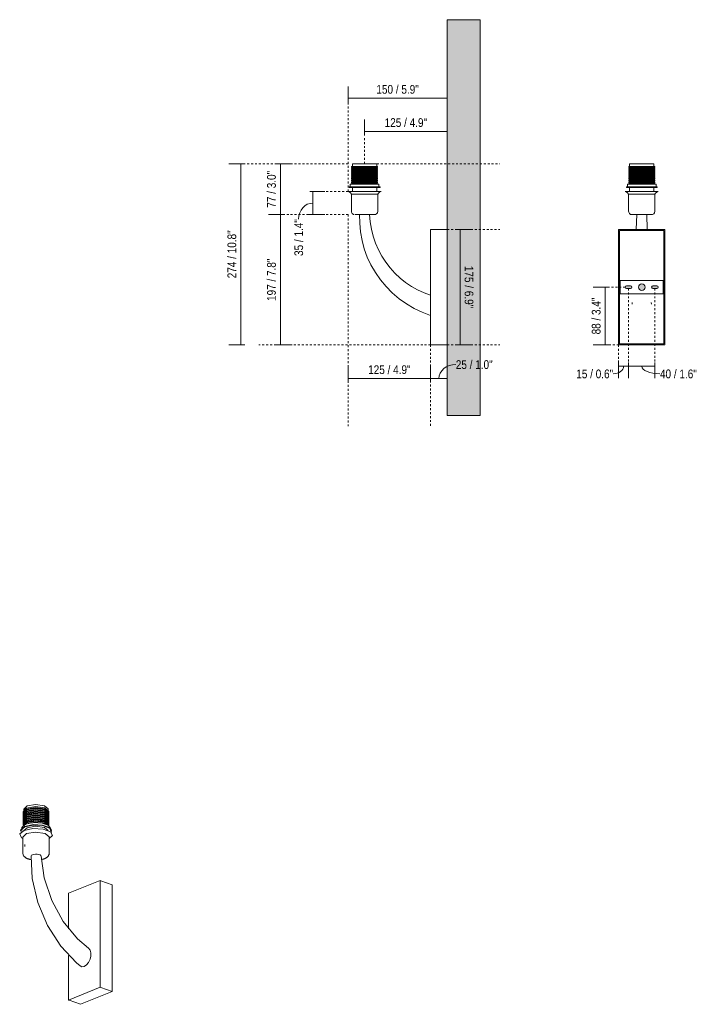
# Model space of a CAD drawing. Header units: millimetres. Extents: x -6760 to -4694, y -893 to 6739.
# Tile 2 of 3: x -5731 to -4694, y -893 to 600. Entities that reach past the tile are written whole.
import ezdxf

# ---------------------------------------------------------------- set-up
doc = ezdxf.new("R2010")
doc.units = ezdxf.units.MM
doc.linetypes.add('Dash', pattern=[6, 3, -3])
doc.linetypes.add('Hidden', pattern=[7.14375, 4.7625, -2.38125])
doc.layers.add('A-ANNO-DIMS', color=7, linetype='Dash', lineweight=9, true_color=0xd2d2d2)
for name, color, linetype, lineweight in [('A-ANNO-DIMS-6', 7, 'Continuous', 9), ('A-DETL-GENF', 7, 'Continuous', 9), ('A-WALL', 7, 'Continuous', 9), ('E-LITE-EQPM', 7, 'Continuous', 20)]:
    doc.layers.add(name, color=color, linetype=linetype, lineweight=lineweight)
doc.styles.add('Arial Narrow', font='ARIALN.TTF', dxfattribs={"height": 13.2})
doc.dimstyles.new('FARO_-_2_2mm_Arial_Narrow_mm_Inch_Left', dxfattribs={"dimscale": 304.8, "dimtxt": 13.509289, "dimasz": 0, "dimexe": 0.059055, "dimexo": 0.0625, "dimgap": 0.009843, "dimtad": 1, "dimdec": 0, "dimzin": 0, "dimdsep": 46, "dimtxsty": 'Arial Narrow', "dimblk1": 'NONE', "dimblk2": 'NONE', "dimsah": 1, "dimcen": 0.09, "dimadec": 0, "dimazin": 0, "dimtfac": 1, "dimtdec": 4, "dimtix": 1, "dimtmove": 1, "dimatfit": 3, "dimfxl": 0.019685, "dimfxlon": 1, "dimtvp": 1, "dimtolj": 1, "dimtzin": 0, "dimarcsym": 2})
doc.dimstyles.new('FARO_-_2_2mm_Arial_Narrow_mm_Inch_Left_1', dxfattribs={"dimscale": 304.8, "dimtxt": 13.509289, "dimasz": 0, "dimexe": 0.059055, "dimexo": 0.0625, "dimgap": 0.009843, "dimtad": 1, "dimdec": 0, "dimzin": 0, "dimdsep": 46, "dimtxsty": 'Arial Narrow', "dimblk1": 'NONE', "dimblk2": 'NONE', "dimsah": 1, "dimcen": 0.09, "dimadec": 0, "dimazin": 0, "dimtfac": 1, "dimtdec": 4, "dimtix": 1, "dimtmove": 0, "dimatfit": 3, "dimfxl": 0.019685, "dimfxlon": 1, "dimtvp": 1, "dimtolj": 1, "dimtzin": 0, "dimarcsym": 2})
doc.dimstyles.new('FARO_-_2_2mm_Arial_Narrow_mm_Inch_Left_2', dxfattribs={"dimscale": 304.8, "dimtxt": 13.509289, "dimasz": 0, "dimexe": 0.059055, "dimexo": 0.0625, "dimgap": 0.009843, "dimtad": 1, "dimdec": 0, "dimzin": 0, "dimdsep": 46, "dimtxsty": 'Arial Narrow', "dimblk1": 'NONE', "dimblk2": 'NONE', "dimsah": 1, "dimcen": 0.09, "dimadec": 0, "dimazin": 0, "dimtfac": 1, "dimtdec": 4, "dimtix": 1, "dimtmove": 1, "dimatfit": 3, "dimfxl": 0.019685, "dimfxlon": 1, "dimtvp": 1, "dimtolj": 1, "dimtzin": 0, "dimarcsym": 2})
doc.dimstyles.new('FARO_-_2_2mm_Arial_Narrow_mm_Inch_Left_3', dxfattribs={"dimscale": 304.8, "dimtxt": 13.509289, "dimasz": 0, "dimexe": 0.059055, "dimexo": 0.0625, "dimgap": 0.009843, "dimtad": 1, "dimdec": 0, "dimzin": 0, "dimdsep": 46, "dimtxsty": 'Arial Narrow', "dimblk1": 'NONE', "dimblk2": 'NONE', "dimsah": 1, "dimcen": 0.09, "dimadec": 0, "dimazin": 0, "dimtfac": 1, "dimtdec": 4, "dimtix": 1, "dimtmove": 0, "dimatfit": 3, "dimfxl": 0.019685, "dimfxlon": 1, "dimtvp": 1, "dimtolj": 1, "dimtzin": 0, "dimarcsym": 2})
doc.dimstyles.new('FARO_-_2_2mm_Arial_Narrow_mm_Inch_Right', dxfattribs={"dimscale": 304.8, "dimtxt": 13.509289, "dimasz": 0, "dimexe": 0.059055, "dimexo": 0.0625, "dimgap": 0.009843, "dimtad": 1, "dimdec": 0, "dimzin": 0, "dimdsep": 46, "dimtxsty": 'Arial Narrow', "dimblk1": 'NONE', "dimblk2": 'NONE', "dimsah": 1, "dimcen": 0.09, "dimadec": 0, "dimazin": 0, "dimtfac": 1, "dimtdec": 4, "dimtix": 1, "dimtmove": 0, "dimatfit": 3, "dimfxl": 0.019685, "dimfxlon": 1, "dimtvp": 1, "dimtolj": 1, "dimtzin": 0, "dimarcsym": 2})

# ---------------------------------------------------------------- blocks, each defined once
blk = doc.blocks.new('29680 - 29680 REM Matt nickel structure wall lamp-578290-00 Isometrico PDF')
at = {"layer": 'E-LITE-EQPM', "color": 8, "lineweight": 9, "true_color": 0x808080}
for p, q in [((-6990.1, -600.7), (-6984.8, -595.3)), ((-6989, -597), (-6984, -591.9)), ((-6989, -596.7), (-6989, -600.4)), ((-6988.5, -600.3), (-6984, -597)), ((-6952, -600.4), (-6952, -596.7)), ((-6990.1, -603.5), (-6984.8, -598.1)), ((-6990.1, -600.4), (-6990.1, -601.8)), ((-6990.1, -606.2), (-6984.8, -600.9)), ((-6990.1, -603.2), (-6990.1, -604.6)), ((-6990.1, -609), (-6984.8, -603.7)), ((-6990.1, -606), (-6990.1, -607.4)), ((-6990.1, -611.8), (-6984.8, -606.4)), ((-6990.1, -608.8), (-6990.1, -610.2)), ((-6990.1, -614.6), (-6984.8, -609.2)), ((-6990.1, -611.5), (-6990.1, -612.9)), ((-6990.1, -617.3), (-6984.8, -612)), ((-6989, -601.8), (-6989, -603.2)), ((-6989, -604.6), (-6989, -606)), ((-6989, -607.4), (-6989, -608.8)), ((-6989, -610.2), (-6989, -611.5)), ((-6988.5, -603.1), (-6984, -599.8)), ((-6988.5, -605.8), (-6984, -602.6)), ((-6988.5, -608.6), (-6984, -605.4)), ((-6988.5, -611.4), (-6984, -608.1)), ((-6988.5, -614.2), (-6984, -610.9)), ((-6952, -603.2), (-6952, -601.8)), ((-6952, -606), (-6952, -604.6)), ((-6952, -608.8), (-6952, -607.4)), ((-6952, -611.5), (-6952, -610.2)), ((-6950.9, -601.8), (-6950.9, -600.4)), ((-6950.9, -604.6), (-6950.9, -603.2)), ((-6950.9, -607.4), (-6950.9, -606)), ((-6950.9, -610.2), (-6950.9, -608.8)), ((-6950.9, -612.9), (-6950.9, -611.5)), ((-6992.2, -625.4), (-6992.2, -629)), ((-6990.1, -614.3), (-6990.1, -615.7)), ((-6990.1, -620.1), (-6984.8, -614.8)), ((-6990.1, -617.1), (-6990.1, -618.5)), ((-6990.1, -619.9), (-6990.1, -621.3)), ((-6989.9, -621.7), (-6984.8, -617.5)), ((-6989, -612.9), (-6989, -614.3)), ((-6989, -615.7), (-6989, -617.1)), ((-6989, -618.5), (-6989, -619.9)), ((-6989, -621.3), (-6989, -622.6)), ((-6988.9, -629.1), (-6984, -625.1)), ((-6988.5, -616.9), (-6984, -613.7)), ((-6988.5, -619.7), (-6984, -616.5)), ((-6987.4, -620.4), (-6984.8, -618.9)), ((-6952, -614.3), (-6952, -612.9)), ((-6952, -617.1), (-6952, -615.7)), ((-6952, -619.9), (-6952, -618.5)), ((-6950.9, -615.7), (-6950.9, -614.3)), ((-6950.9, -618.5), (-6950.9, -617.1)), ((-6950.9, -621.3), (-6950.9, -619.9)), ((-6948.8, -629), (-6948.8, -625.4)), ((-6993.8, -629), (-6993.8, -629.9)), ((-6990.5, -639.4), (-6985.1, -633.9)), ((-6990.5, -639.1), (-6990.5, -663.3)), ((-6950.5, -663.3), (-6950.5, -639.1)), ((-6947.1, -629.9), (-6947.1, -629)), ((-6947.1, -629), (-6947.1, -629.1)), ((-6987.5, -650.3), (-6987.5, -653.3)), ((-6873.5, -704.9), (-6921.2, -724.4)), ((-6873.5, -866.7), (-6873.5, -704.9)), ((-6873.5, -704.9), (-6872.4, -705.3)), ((-6872.4, -705.3), (-6855.2, -711.4)), ((-6855.2, -711.4), (-6855.2, -873.2)), ((-6921.2, -724.4), (-6921.2, -778.1)), ((-6921.2, -818.5), (-6921.2, -886.2)), ((-6921.2, -886.2), (-6873.5, -866.7)), ((-6855.2, -873.2), (-6903, -892.7)), ((-6872.4, -867.1), (-6873.5, -866.7)), ((-6855.2, -873.2), (-6872.4, -867.1)), ((-6920.1, -886.6), (-6921.2, -886.2)), ((-6903, -892.7), (-6920.1, -886.6))]:
    blk.add_line(p, q, dxfattribs=at)
for points in [[(-6990, -602.5, 0), (-6990.1, -602.1, 0), (-6984.8, -596.8, 0)], [(-6984.8, -595.3, 0), (-6971.1, -593, 0), (-6957.1, -595, 0), (-6950.9, -600.2, 0), (-6950.9, -600.4, 0)], [(-6984.8, -596.8, 0), (-6971.1, -594.4, 0), (-6957.1, -596.4, 0), (-6950.9, -601.6, 0), (-6951, -602.5, 0)], [(-6984.8, -598.1, 0), (-6971.1, -595.7, 0), (-6957.1, -597.8, 0), (-6950.9, -602.9, 0), (-6950.9, -603.2, 0)], [(-6984, -591.9, 0), (-6971.1, -589.7, 0), (-6957.8, -591.6, 0), (-6952, -596.5, 0), (-6952, -596.7, 0)], [(-6984, -597, 0), (-6971.1, -594.8, 0), (-6957.8, -596.7, 0), (-6952.4, -600.4, 0)], [(-6990, -605.3, 0), (-6990.1, -604.9, 0), (-6984.8, -599.5, 0)], [(-6990, -608.1, 0), (-6990.1, -607.6, 0), (-6984.8, -602.3, 0)], [(-6990, -610.8, 0), (-6990.1, -610.4, 0), (-6984.8, -605.1, 0)], [(-6990, -613.6, 0), (-6990.1, -613.2, 0), (-6984.8, -607.8, 0)], [(-6990, -616.4, 0), (-6990.1, -616, 0), (-6984.8, -610.6, 0)], [(-6984.8, -599.5, 0), (-6971.1, -597.2, 0), (-6957.1, -599.2, 0), (-6950.9, -604.4, 0), (-6951, -605.2, 0)], [(-6984.8, -600.9, 0), (-6971.1, -598.5, 0), (-6957.1, -600.5, 0), (-6950.9, -605.7, 0), (-6950.9, -606, 0)], [(-6984.8, -602.3, 0), (-6971.1, -599.9, 0), (-6957.1, -601.9, 0), (-6950.9, -607.1, 0), (-6951, -608, 0)], [(-6984.8, -603.7, 0), (-6971.1, -601.3, 0), (-6957.1, -603.3, 0), (-6950.9, -608.5, 0), (-6950.9, -608.8, 0)], [(-6984.8, -605.1, 0), (-6971.1, -602.7, 0), (-6957.1, -604.7, 0), (-6950.9, -609.9, 0), (-6951, -610.8, 0)], [(-6984.8, -606.4, 0), (-6971.1, -604.1, 0), (-6957.1, -606.1, 0), (-6950.9, -611.3, 0), (-6950.9, -611.5, 0)], [(-6984.8, -607.8, 0), (-6971.1, -605.5, 0), (-6957.1, -607.5, 0), (-6950.9, -612.7, 0), (-6951, -613.6, 0)], [(-6984.8, -609.2, 0), (-6971.1, -606.8, 0), (-6957.1, -608.8, 0), (-6950.9, -614, 0), (-6950.9, -614.3, 0)], [(-6984.8, -610.6, 0), (-6971.1, -608.3, 0), (-6957.1, -610.3, 0), (-6950.9, -615.5, 0), (-6951, -616.3, 0)], [(-6984.8, -612, 0), (-6971.1, -609.6, 0), (-6957.1, -611.6, 0), (-6950.9, -616.8, 0), (-6950.9, -617.1, 0)], [(-6984.8, -613.4, 0), (-6971.1, -611, 0), (-6957.1, -613, 0), (-6950.9, -618.2, 0), (-6951, -619.1, 0)], [(-6984, -599.8, 0), (-6971.1, -597.6, 0), (-6957.8, -599.5, 0), (-6952.4, -603.1, 0)], [(-6984, -602.6, 0), (-6971.1, -600.4, 0), (-6957.8, -602.2, 0), (-6952.4, -605.9, 0)], [(-6984, -605.4, 0), (-6971.1, -603.1, 0), (-6957.8, -605, 0), (-6952.4, -608.7, 0)], [(-6984, -608.1, 0), (-6971.1, -605.9, 0), (-6957.8, -607.8, 0), (-6952.4, -611.5, 0)], [(-6984, -610.9, 0), (-6971.1, -608.7, 0), (-6957.8, -610.6, 0), (-6952.4, -614.2, 0)], [(-6984, -613.7, 0), (-6971.1, -611.5, 0), (-6957.8, -613.3, 0), (-6952.4, -617, 0)], [(-6993.8, -629.3, 0), (-6993.6, -628, 0), (-6987.5, -623, 0)], [(-6993.2, -631.7, 0), (-6993.6, -628.8, 0), (-6987.5, -623.8, 0)], [(-6992.1, -625.7, 0), (-6992, -624.4, 0), (-6986.3, -619.8, 0)], [(-6990, -619.2, 0), (-6990.1, -618.7, 0), (-6984.8, -613.4, 0)], [(-6990, -621.8, 0), (-6990.1, -621.5, 0), (-6984.8, -616.2, 0)], [(-6988.7, -629.1, 0), (-6975.2, -626.2, 0), (-6959.9, -627, 0), (-6948.6, -631, 0), (-6945.7, -636.8, 0), (-6950.4, -641.3, 0)], [(-6987.5, -623, 0), (-6974.9, -620.3, 0), (-6960.6, -621, 0), (-6950.1, -624.7, 0), (-6947.1, -628.7, 0)], [(-6987.5, -623.8, 0), (-6974.9, -621.2, 0), (-6960.6, -621.8, 0), (-6950.1, -625.6, 0), (-6947.3, -631, 0), (-6947.6, -631.7, 0)], [(-6986.3, -619.8, 0), (-6974.6, -617.3, 0), (-6961.3, -617.9, 0), (-6951.5, -621.4, 0), (-6948.8, -625.5, 0)], [(-6984.8, -614.8, 0), (-6971.1, -612.4, 0), (-6957.1, -614.4, 0), (-6950.9, -619.6, 0), (-6950.9, -619.9, 0)], [(-6984.8, -616.2, 0), (-6971.1, -613.8, 0), (-6957.1, -615.8, 0), (-6950.9, -621, 0), (-6950.9, -621.7, 0)], [(-6984.8, -617.5, 0), (-6971.1, -615.2, 0), (-6957.1, -617.2, 0), (-6951, -621.7, 0)], [(-6984.8, -618.9, 0), (-6971.1, -616.6, 0), (-6957.1, -618.6, 0), (-6954.1, -620, 0)], [(-6984, -616.5, 0), (-6971.1, -614.2, 0), (-6957.8, -616.1, 0), (-6952.4, -619.8, 0)], [(-6984, -625.1, 0), (-6971.1, -622.8, 0), (-6957.8, -624.7, 0), (-6952.1, -629.2, 0)], [(-6979.4, -617.9, 0), (-6971.1, -617, 0), (-6960.7, -618, 0)], [(-6990.5, -641.3, 0), (-6992.3, -640.2, 0), (-6995.3, -634.4, 0), (-6988.7, -629.1, 0)], [(-6985.1, -633.9, 0), (-6971.2, -631.5, 0), (-6956.8, -633.6, 0), (-6950.5, -638.9, 0), (-6950.5, -639.1, 0)], [(-6990.5, -663.3, 0), (-6990.4, -664.1, 0), (-6990.3, -664.8, 0), (-6990.1, -665.5, 0), (-6989.9, -666.2, 0), (-6989.6, -666.8, 0), (-6989.2, -667.4, 0), (-6988.9, -667.9, 0), (-6988.5, -668.4, 0), (-6988.1, -668.9, 0), (-6987.6, -669.3, 0), (-6987.2, -669.6, 0), (-6986.7, -670, 0), (-6986.3, -670.3, 0), (-6985.8, -670.6, 0), (-6985.3, -670.9, 0), (-6984.8, -671.2, 0), (-6984.3, -671.4, 0), (-6983.7, -671.7, 0), (-6983.2, -671.9, 0), (-6982.7, -672.1, 0), (-6982.1, -672.3, 0), (-6981.5, -672.5, 0), (-6980.9, -672.7, 0), (-6980.4, -672.8, 0), (-6979.8, -673, 0), (-6979.1, -673.1, 0), (-6978.5, -673.3, 0), (-6978.1, -673.4, 0)], [(-6976, -666, 0), (-6977.4, -666.8, 0), (-6978, -667.8, 0), (-6978, -667.9, 0)], [(-6978, -667.9, 0), (-6976.2, -702.2, 0), (-6967.9, -738.3, 0), (-6953.2, -773.3, 0), (-6933.1, -804.6, 0), (-6909.4, -830, 0), (-6903.9, -834.6, 0)], [(-6962.9, -668.1, 0), (-6963.3, -667.1, 0), (-6964.5, -666.2, 0), (-6966.4, -665.5, 0), (-6968.8, -665.2, 0), (-6971.4, -665.1, 0), (-6973.9, -665.4, 0), (-6976, -666, 0)], [(-6962.9, -667.9, 0), (-6958.2, -701.2, 0), (-6946.8, -735.4, 0), (-6929.3, -767.1, 0), (-6907.5, -793.5, 0), (-6891.1, -807.4, 0)], [(-6950.5, -663.3, 0), (-6950.5, -664.1, 0), (-6950.6, -664.8, 0), (-6950.8, -665.5, 0), (-6951.1, -666.2, 0), (-6951.4, -666.8, 0), (-6951.7, -667.4, 0), (-6952.1, -667.9, 0), (-6952.5, -668.4, 0), (-6952.9, -668.9, 0), (-6953.3, -669.3, 0), (-6953.8, -669.6, 0), (-6954.2, -670, 0), (-6954.7, -670.3, 0), (-6955.2, -670.6, 0), (-6955.7, -670.9, 0), (-6956.2, -671.2, 0), (-6956.7, -671.4, 0), (-6957.2, -671.7, 0), (-6957.6, -671.9, 0)], [(-6962.6, -673.3, 0), (-6962.1, -673.2, 0), (-6961.5, -673.1, 0), (-6960.9, -672.9, 0), (-6960.3, -672.8, 0), (-6959.7, -672.6, 0), (-6959.1, -672.4, 0), (-6958.6, -672.2, 0), (-6958, -672, 0), (-6957.6, -671.9, 0)], [(-6897.4, -835.3, 0), (-6893.9, -833, 0), (-6890.8, -829.3, 0), (-6888.6, -824.5, 0), (-6887.5, -819.5, 0), (-6887.5, -814.7, 0), (-6888.6, -810.6, 0), (-6890.8, -807.6, 0)], [(-6903.9, -834.6, 0), (-6900.9, -835.9, 0), (-6897.4, -835.3, 0)]]:
    blk.add_polyline3d(points, dxfattribs=at)
blk = doc.blocks.new('29680 - 29680 REM Matt nickel structure wall lamp-578290-Lateral_PDF')
at = {"layer": 'E-LITE-EQPM'}
for p, q in [((-3413.6, 377.5), (-3413.6, 376)), ((-3413.6, 377.5), (-3374.4, 377.5)), ((-3413.6, 376), (-3374.4, 376)), ((-3413.6, 374.5), (-3413.6, 373)), ((-3413.6, 374.5), (-3374.4, 374.5)), ((-3412.5, 381.5), (-3412.5, 377.5)), ((-3412.5, 381.5), (-3375.5, 381.5)), ((-3412.5, 376), (-3412.5, 374.5)), ((-3375.5, 377.5), (-3375.5, 381.5)), ((-3375.5, 374.5), (-3375.5, 376)), ((-3374.4, 376), (-3374.4, 377.5)), ((-3374.4, 373), (-3374.4, 374.5)), ((-3413.6, 373), (-3374.4, 373)), ((-3413.6, 371.5), (-3413.6, 370)), ((-3413.6, 371.5), (-3374.4, 371.5)), ((-3413.6, 370), (-3374.4, 370)), ((-3413.6, 368.5), (-3413.6, 367)), ((-3413.6, 368.5), (-3374.4, 368.5)), ((-3413.6, 367), (-3374.4, 367)), ((-3413.6, 365.5), (-3413.6, 364)), ((-3413.6, 365.5), (-3374.4, 365.5)), ((-3413.6, 364), (-3374.4, 364)), ((-3413.6, 362.5), (-3413.6, 361)), ((-3413.6, 362.5), (-3374.4, 362.5)), ((-3413.6, 361), (-3374.4, 361)), ((-3413.6, 359.5), (-3413.6, 358)), ((-3413.6, 359.5), (-3374.4, 359.5)), ((-3412.5, 373), (-3412.5, 371.5)), ((-3412.5, 370), (-3412.5, 368.5)), ((-3412.5, 367), (-3412.5, 365.5)), ((-3412.5, 364), (-3412.5, 362.5)), ((-3412.5, 361), (-3412.5, 359.5)), ((-3375.5, 371.5), (-3375.5, 373)), ((-3375.5, 368.5), (-3375.5, 370)), ((-3375.5, 365.5), (-3375.5, 367)), ((-3375.5, 362.5), (-3375.5, 364)), ((-3375.5, 359.5), (-3375.5, 361)), ((-3374.4, 370), (-3374.4, 371.5)), ((-3374.4, 367), (-3374.4, 368.5)), ((-3374.4, 364), (-3374.4, 365.5)), ((-3374.4, 361), (-3374.4, 362.5)), ((-3374.4, 358), (-3374.4, 359.5)), ((-3417.3, 346.6), (-3417.3, 345.7)), ((-3417.3, 346.6), (-3370.6, 346.6)), ((-3417.3, 345.7), (-3370.6, 345.7)), ((-3415.6, 350.5), (-3415.6, 346.6)), ((-3415.6, 350.5), (-3372.3, 350.5)), ((-3413.6, 358), (-3374.4, 358)), ((-3413.6, 356.5), (-3413.6, 355)), ((-3413.6, 356.5), (-3374.4, 356.5)), ((-3413.6, 355), (-3374.4, 355)), ((-3413.6, 353.5), (-3413.6, 352)), ((-3413.6, 353.5), (-3374.4, 353.5)), ((-3413.6, 352), (-3374.4, 352)), ((-3412.5, 358), (-3412.5, 356.5)), ((-3412.5, 355), (-3412.5, 353.5)), ((-3412.5, 352), (-3412.5, 350.5)), ((-3412.5, 345.7), (-3412.5, 339.5)), ((-3375.5, 356.5), (-3375.5, 358)), ((-3375.5, 353.5), (-3375.5, 355)), ((-3375.5, 350.5), (-3375.5, 352)), ((-3375.5, 339.5), (-3375.5, 345.7)), ((-3374.4, 355), (-3374.4, 356.5)), ((-3374.4, 352), (-3374.4, 353.5)), ((-3372.3, 346.6), (-3372.3, 350.5)), ((-3370.6, 345.7), (-3370.6, 346.6)), ((-3419, 339.5), (-3369, 339.5)), ((-3414, 335.7), (-3414, 309.5)), ((-3414, 335.7), (-3374, 335.7)), ((-3374, 309.5), (-3374, 335.7)), ((-3294, 107.1), (-3294, 282.1)), ((-3294, 282.1), (-3292.5, 282.1)), ((-3292.5, 282.1), (-3269, 282.1)), ((-3292.5, 107.1), (-3294, 107.1)), ((-3269, 107.1), (-3292.5, 107.1))]:
    blk.add_line(p, q, dxfattribs=at)
at = {"layer": 'E-LITE-EQPM', "flags": 128}
for points in [[(-3414, 335.7), (-3415.4, 337.7), (-3417.5, 339.1), (-3419, 339.5)], [(-3369, 339.5), (-3371.3, 338.6), (-3373.1, 337), (-3374, 335.7)], [(-3410.5, 304.8), (-3411, 304.9), (-3412.7, 306.2), (-3413.7, 308.1), (-3414, 309.5)], [(-3409, 304.5), (-3408.5, 304.5), (-3407.2, 304.5), (-3405.1, 304.5), (-3402.3, 304.5), (-3399, 304.5), (-3395.4, 304.5), (-3391.7, 304.5), (-3388.2, 304.5), (-3385, 304.5), (-3382.3, 304.5), (-3380.4, 304.5), (-3379.2, 304.5), (-3379, 304.5)], [(-3294, 151.6), (-3306.7, 156.4), (-3319, 162.3), (-3330.7, 169.2), (-3341.7, 177), (-3352, 185.8), (-3361.5, 195.4), (-3370, 205.7), (-3377.7, 216.6), (-3384.3, 228.2), (-3389.9, 240.2), (-3394.4, 252.7), (-3397.9, 265.4), (-3400.2, 278.4), (-3401.4, 291.4), (-3401.5, 304.5)], [(-3401.5, 304.5), (-3401.4, 291.4), (-3400.2, 278.4), (-3397.9, 265.4), (-3394.4, 252.7), (-3389.9, 240.2), (-3384.3, 228.2), (-3377.7, 216.6), (-3370, 205.7), (-3361.5, 195.4), (-3352, 185.8), (-3341.7, 177), (-3330.7, 169.2), (-3319, 162.3), (-3306.7, 156.4), (-3294, 151.6)], [(-3386.4, 304.5), (-3385.5, 293.4), (-3383.7, 282.5), (-3381, 271.7), (-3377.5, 261.3), (-3373.1, 251.2), (-3367.9, 241.5), (-3362, 232.4), (-3355.4, 223.7), (-3348.2, 215.7), (-3340.3, 208.3), (-3331.9, 201.6), (-3323, 195.6), (-3313.6, 190.4), (-3303.9, 186), (-3294, 182.4)], [(-3294, 182.4), (-3303.9, 186), (-3313.6, 190.4), (-3323, 195.6), (-3331.9, 201.6), (-3340.3, 208.3), (-3348.2, 215.7), (-3355.4, 223.7), (-3362, 232.4), (-3367.9, 241.5), (-3373.1, 251.2), (-3377.5, 261.3), (-3381, 271.7), (-3383.7, 282.5), (-3385.5, 293.4), (-3386.4, 304.5)], [(-3374, 309.5), (-3374.4, 307.4), (-3375.7, 305.7), (-3377.5, 304.7), (-3379, 304.5)]]:
    blk.add_lwpolyline(points, dxfattribs=at)
blk = doc.blocks.new('29680 - 29680 REM Matt nickel structure wall lamp-578290-Alzado_PDF Fixing')
at = {"layer": 'E-LITE-EQPM', "color": 253, "lineweight": 9, "true_color": 0xaaaaaa}
for p, q in [((6559.9, 377.5), (6559.9, 376)), ((6559.9, 377.5), (6579.5, 377.5)), ((6559.9, 376), (6579.5, 376)), ((6559.9, 374.5), (6559.9, 373)), ((6559.9, 374.5), (6579.5, 374.5)), ((6561, 381.5), (6561, 377.5)), ((6561, 381.5), (6579.5, 381.5)), ((6561, 376), (6561, 374.5)), ((6579.5, 381.5), (6598, 381.5)), ((6579.5, 377.5), (6599.1, 377.5)), ((6579.5, 376), (6599.1, 376)), ((6579.5, 374.5), (6599.1, 374.5)), ((6598, 377.5), (6598, 381.5)), ((6598, 374.5), (6598, 376)), ((6599.1, 376), (6599.1, 377.5)), ((6599.1, 373), (6599.1, 374.5)), ((6559.9, 373), (6579.5, 373)), ((6559.9, 371.5), (6559.9, 370)), ((6559.9, 371.5), (6579.5, 371.5)), ((6559.9, 370), (6579.5, 370)), ((6559.9, 368.5), (6559.9, 367)), ((6559.9, 368.5), (6579.5, 368.5)), ((6559.9, 367), (6579.5, 367)), ((6559.9, 365.5), (6559.9, 364)), ((6559.9, 365.5), (6579.5, 365.5)), ((6559.9, 364), (6579.5, 364)), ((6559.9, 362.5), (6559.9, 361)), ((6559.9, 362.5), (6579.5, 362.5)), ((6559.9, 361), (6579.5, 361)), ((6559.9, 359.5), (6559.9, 358)), ((6559.9, 359.5), (6579.5, 359.5)), ((6561, 373), (6561, 371.5)), ((6561, 370), (6561, 368.5)), ((6561, 367), (6561, 365.5)), ((6561, 364), (6561, 362.5)), ((6561, 361), (6561, 359.5)), ((6579.5, 373), (6599.1, 373)), ((6579.5, 371.5), (6599.1, 371.5)), ((6579.5, 370), (6599.1, 370)), ((6579.5, 368.5), (6599.1, 368.5)), ((6579.5, 367), (6599.1, 367)), ((6579.5, 365.5), (6599.1, 365.5)), ((6579.5, 364), (6599.1, 364)), ((6579.5, 362.5), (6599.1, 362.5)), ((6579.5, 361), (6599.1, 361)), ((6579.5, 359.5), (6599.1, 359.5)), ((6598, 371.5), (6598, 373)), ((6598, 368.5), (6598, 370)), ((6598, 365.5), (6598, 367)), ((6598, 362.5), (6598, 364)), ((6598, 359.5), (6598, 361)), ((6599.1, 370), (6599.1, 371.5)), ((6599.1, 367), (6599.1, 368.5)), ((6599.1, 364), (6599.1, 365.5)), ((6599.1, 361), (6599.1, 362.5)), ((6599.1, 358), (6599.1, 359.5)), ((6556.2, 346.6), (6556.2, 345.7)), ((6556.2, 346.6), (6579.5, 346.6)), ((6556.2, 345.7), (6579.5, 345.7)), ((6557.8, 350.5), (6557.8, 346.6)), ((6557.8, 350.5), (6579.5, 350.5)), ((6559.9, 358), (6579.5, 358)), ((6559.9, 356.5), (6559.9, 355)), ((6559.9, 356.5), (6579.5, 356.5)), ((6559.9, 355), (6579.5, 355)), ((6559.9, 353.5), (6559.9, 352)), ((6559.9, 353.5), (6579.5, 353.5)), ((6559.9, 352), (6579.5, 352)), ((6561, 358), (6561, 356.5)), ((6561, 355), (6561, 353.5)), ((6561, 352), (6561, 350.5)), ((6561, 345.7), (6561, 339.5)), ((6579.5, 358), (6599.1, 358)), ((6579.5, 356.5), (6599.1, 356.5)), ((6579.5, 355), (6599.1, 355)), ((6579.5, 353.5), (6599.1, 353.5)), ((6579.5, 352), (6599.1, 352)), ((6579.5, 350.5), (6601.2, 350.5)), ((6579.5, 346.6), (6602.8, 346.6)), ((6579.5, 345.7), (6602.8, 345.7)), ((6598, 356.5), (6598, 358)), ((6598, 353.5), (6598, 355)), ((6598, 350.5), (6598, 352)), ((6598, 339.5), (6598, 345.7)), ((6599.1, 355), (6599.1, 356.5)), ((6599.1, 352), (6599.1, 353.5)), ((6601.2, 346.6), (6601.2, 350.5)), ((6602.8, 345.7), (6602.8, 346.6)), ((6554.5, 339.5), (6579.5, 339.5)), ((6559.5, 335.7), (6559.5, 309.5)), ((6559.5, 335.7), (6579.5, 335.7)), ((6579.5, 339.5), (6604.5, 339.5)), ((6579.5, 335.7), (6599.5, 335.7)), ((6599.5, 309.5), (6599.5, 335.7)), ((6572, 304.5), (6571.1, 282.1)), ((6587, 304.5), (6587.9, 282.1)), ((6544.5, 282.1), (6544.5, 107.1)), ((6614.5, 282.1), (6544.5, 282.1)), ((6546, 108.6), (6546, 280.6)), ((6546, 280.6), (6549.5, 280.6)), ((6549.5, 280.6), (6609.5, 280.6)), ((6609.5, 280.6), (6613, 280.6)), ((6613, 280.6), (6613, 108.6)), ((6614.5, 107.1), (6614.5, 282.1)), ((6565.2, 171.3), (6564.9, 168.9)), ((6593.8, 171.3), (6594.1, 168.9)), ((6544.5, 107.1), (6614.5, 107.1)), ((6549.5, 108.6), (6546, 108.6)), ((6609.5, 108.6), (6549.5, 108.6)), ((6613, 108.6), (6609.5, 108.6))]:
    blk.add_line(p, q, dxfattribs=at)
at = {"layer": 'E-LITE-EQPM', "color": 253, "lineweight": 9, "true_color": 0xaaaaaa, "flags": 128}
for points in [[(6559.5, 335.7), (6558, 337.7), (6556, 339.1), (6554.5, 339.5)], [(6604.5, 339.5), (6602.2, 338.6), (6600.3, 337), (6599.5, 335.7)], [(6564.5, 304.5), (6562.4, 304.9), (6560.7, 306.2), (6559.7, 308.1), (6559.5, 309.5)], [(6572.1, 304.5), (6569.4, 304.5), (6567, 304.5), (6565.4, 304.5), (6564.6, 304.5), (6564.5, 304.5)], [(6564.5, 304.5), (6564.9, 304.5), (6566.3, 304.5), (6568.4, 304.5), (6571.2, 304.5), (6574.5, 304.5), (6578.1, 304.5), (6579.5, 304.5)], [(6579.5, 304.5), (6583.1, 304.5), (6586.6, 304.5), (6589.6, 304.5), (6592, 304.5), (6593.6, 304.5), (6594.4, 304.5), (6594.5, 304.5)], [(6594.5, 304.5), (6594, 304.5), (6592.7, 304.5), (6590.6, 304.5), (6587.8, 304.5), (6586.9, 304.5)], [(6599.5, 309.5), (6599, 307.4), (6597.8, 305.7), (6595.9, 304.7), (6594.5, 304.5)]]:
    blk.add_lwpolyline(points, dxfattribs=at)
blk = doc.blocks.new('DIMBLOCK7-Lateral_PDF')
at = {"layer": 'A-ANNO-DIMS-6', "color": 251, "true_color": 0x5b5b5b, "transparency": 16777216}
for p, q in [((-5208.7, 424.6), (-5208.7, 448.6)), ((-5083.7, 430.6), (-5083.7, 436.6)), ((-5083.7, 430.6), (-5208.7, 430.6)), ((-5208.7, 430.6), (-5208.7, 424.6)), ((-5083.7, 430.8), (-5083.7, 412.6))]:
    blk.add_line(p, q, dxfattribs=at)
at = {"layer": 'A-ANNO-DIMS-6', "color": 0, "transparency": 16777216, "insert": (-5178.3, 450.6), "char_height": 13.2, "width": 77.196, "attachment_point": 1, "line_spacing_factor": 0.974696, "style": 'Arial Narrow'}
blk.add_mtext('125 / 4.9"', dxfattribs=at)
blk = doc.blocks.new('_None')
blk = doc.blocks.new('DIMBLOCK8-Lateral_PDF')
at = {"layer": 'A-ANNO-DIMS-6', "color": 251, "true_color": 0x5b5b5b, "transparency": 16777216}
for p, q in [((-5233.7, 55.7), (-5233.7, 73.9)), ((-5108.7, 55.7), (-5108.7, 73.9)), ((-5233.7, 55.9), (-5108.7, 55.9)), ((-5233.7, 55.9), (-5233.7, 49.9)), ((-5108.7, 55.9), (-5108.7, 49.9))]:
    blk.add_line(p, q, dxfattribs=at)
at = {"layer": 'A-ANNO-DIMS-6', "color": 0, "transparency": 16777216, "insert": (-5203.3, 76), "char_height": 13.2, "width": 77.196, "attachment_point": 1, "line_spacing_factor": 0.974696, "style": 'Arial Narrow'}
blk.add_mtext('125 / 4.9"', dxfattribs=at)
blk = doc.blocks.new('DIMBLOCK9-Lateral_PDF')
at = {"layer": 'A-ANNO-DIMS-6', "color": 251, "true_color": 0x5b5b5b, "transparency": 16777216}
for p, q in [((-5108.7, 55.7), (-5108.7, 73.9)), ((-5083.7, 55.7), (-5083.7, 73.9)), ((-5108.7, 55.9), (-5083.7, 55.9)), ((-5108.7, 55.9), (-5108.7, 49.9)), ((-5083.7, 55.9), (-5083.7, 49.9))]:
    blk.add_line(p, q, dxfattribs=at)
blk.add_ellipse((-5070.5, 55.9), major_axis=(-25.7, 0), ratio=0.835261, start_param=4.712389, end_param=6.283185, dxfattribs=at)
at = {"layer": 'A-ANNO-DIMS-6', "color": 0, "transparency": 16777216, "insert": (-5070.5, 83.7), "char_height": 13.2, "width": 67.16, "attachment_point": 1, "line_spacing_factor": 0.974696, "style": 'Arial Narrow'}
blk.add_mtext('25 / 1.0"', dxfattribs=at)
blk = doc.blocks.new('DIMBLOCK10-Lateral_PDF')
at = {"layer": 'A-ANNO-DIMS-6', "color": 251, "true_color": 0x5b5b5b, "transparency": 16777216}
for p, q in [((-5233.7, 474.9), (-5233.7, 498.9)), ((-5083.7, 480.9), (-5233.7, 480.9)), ((-5233.7, 480.9), (-5233.7, 474.9)), ((-5083.7, 480.9), (-5083.7, 486.9)), ((-5083.7, 481.1), (-5083.7, 462.9))]:
    blk.add_line(p, q, dxfattribs=at)
at = {"layer": 'A-ANNO-DIMS-6', "color": 0, "transparency": 16777216, "insert": (-5190.8, 501), "char_height": 13.2, "width": 77.196, "attachment_point": 1, "line_spacing_factor": 0.974696, "style": 'Arial Narrow'}
blk.add_mtext('150 / 5.9"', dxfattribs=at)
blk = doc.blocks.new('DIMBLOCK11-Lateral_PDF')
at = {"layer": 'A-ANNO-DIMS-6', "color": 251, "true_color": 0x5b5b5b, "transparency": 16777216}
for p, q in [((-5336.3, 381.5), (-5342.3, 381.5)), ((-5336.5, 381.5), (-5318.3, 381.5)), ((-5336.3, 381.5), (-5336.3, 304.5)), ((-5330.3, 304.5), (-5354.3, 304.5)), ((-5336.3, 304.5), (-5330.3, 304.5))]:
    blk.add_line(p, q, dxfattribs=at)
at = {"layer": 'A-ANNO-DIMS-6', "color": 0, "transparency": 16777216, "insert": (-5356.4, 315), "char_height": 13.2, "width": 67.16, "attachment_point": 1, "rotation": 90, "line_spacing_factor": 0.974696, "style": 'Arial Narrow'}
blk.add_mtext('77 / 3.0"', dxfattribs=at)
blk = doc.blocks.new('DIMBLOCK12-Lateral_PDF')
at = {"layer": 'A-ANNO-DIMS-6', "color": 251, "true_color": 0x5b5b5b, "transparency": 16777216}
for p, q in [((-5330.3, 304.5), (-5354.3, 304.5)), ((-5336.3, 304.5), (-5336.3, 107.1)), ((-5336.3, 304.5), (-5330.3, 304.5)), ((-5336.3, 107.1), (-5342.3, 107.1)), ((-5336.5, 107.1), (-5318.3, 107.1))]:
    blk.add_line(p, q, dxfattribs=at)
at = {"layer": 'A-ANNO-DIMS-6', "color": 0, "transparency": 16777216, "insert": (-5356.4, 173.6), "char_height": 13.2, "width": 77.196, "attachment_point": 1, "rotation": 90, "line_spacing_factor": 0.974696, "style": 'Arial Narrow'}
blk.add_mtext('197 / 7.8"', dxfattribs=at)
blk = doc.blocks.new('DIMBLOCK13-Lateral_PDF')
at = {"layer": 'A-ANNO-DIMS-6', "color": 251, "true_color": 0x5b5b5b, "transparency": 16777216}
for p, q in [((-5390.3, 381.5), (-5414.3, 381.5)), ((-5396.3, 381.5), (-5396.3, 107.1)), ((-5396.3, 381.5), (-5390.3, 381.5)), ((-5390.3, 107.1), (-5414.3, 107.1)), ((-5396.3, 107.1), (-5390.3, 107.1))]:
    blk.add_line(p, q, dxfattribs=at)
at = {"layer": 'A-ANNO-DIMS-6', "color": 0, "transparency": 16777216, "insert": (-5416.4, 208), "char_height": 13.2, "width": 87.231, "attachment_point": 1, "rotation": 90, "line_spacing_factor": 0.974696, "style": 'Arial Narrow'}
blk.add_mtext('274 / 10.8"', dxfattribs=at)
blk = doc.blocks.new('DIMBLOCK14-Lateral_PDF')
at = {"layer": 'A-ANNO-DIMS-6', "color": 251, "true_color": 0x5b5b5b, "transparency": 16777216}
for p, q in [((-5064, 282.1), (-5070, 282.1)), ((-5064.1, 282.1), (-5046, 282.1)), ((-5064, 282.1), (-5064, 107.1)), ((-5064, 107.1), (-5070, 107.1)), ((-5064.1, 107.1), (-5046, 107.1))]:
    blk.add_line(p, q, dxfattribs=at)
at = {"layer": 'A-ANNO-DIMS-6', "color": 0, "transparency": 16777216, "insert": (-5043.9, 226.8), "char_height": 13.2, "width": 77.196, "attachment_point": 1, "rotation": 270, "line_spacing_factor": 0.974696, "style": 'Arial Narrow'}
blk.add_mtext('175 / 6.9"', dxfattribs=at)
blk = doc.blocks.new('DIMBLOCK15-Lateral_PDF')
at = {"layer": 'A-ANNO-DIMS-6', "color": 251, "linetype": 'Hidden', "true_color": 0x5b5b5b, "transparency": 16777216}
blk.add_line((-5287, 339.5), (-5293, 339.5), dxfattribs=at)
at = {"layer": 'A-ANNO-DIMS-6', "color": 251, "true_color": 0x5b5b5b, "transparency": 16777216}
for p, q in [((-5287.2, 339.5), (-5269, 339.5)), ((-5287, 339.5), (-5287, 304.5)), ((-5287, 304.5), (-5293, 304.5)), ((-5287.2, 304.5), (-5269, 304.5))]:
    blk.add_line(p, q, dxfattribs=at)
blk.add_ellipse((-5287, 297.8), major_axis=(0, 24.2), ratio=0.896724, start_param=0, end_param=1.570796, dxfattribs=at)
at = {"layer": 'A-ANNO-DIMS-6', "color": 0, "transparency": 16777216, "insert": (-5315.1, 241.8), "char_height": 13.2, "width": 67.16, "attachment_point": 1, "rotation": 90, "line_spacing_factor": 0.974696, "style": 'Arial Narrow'}
blk.add_mtext('35 / 1.4"', dxfattribs=at)
blk = doc.blocks.new('DIMBLOCK16-Alzado_PDF Fixing')
at = {"layer": 'A-ANNO-DIMS-6', "color": 251, "true_color": 0x5b5b5b, "transparency": 16777216}
for p, q in [((-4838.4, 194.6), (-4862.4, 194.6)), ((-4844.4, 194.6), (-4844.4, 107.1)), ((-4838.4, 107.1), (-4862.4, 107.1)), ((-4844.4, 107.1), (-4838.4, 107.1))]:
    blk.add_line(p, q, dxfattribs=at)
at = {"layer": 'A-ANNO-DIMS-6', "color": 251, "linetype": 'Hidden', "true_color": 0x5b5b5b, "transparency": 16777216}
blk.add_line((-4844.4, 194.6), (-4838.4, 194.6), dxfattribs=at)
at = {"layer": 'A-ANNO-DIMS-6', "color": 0, "transparency": 16777216, "insert": (-4864.5, 122.9), "char_height": 13.2, "width": 67.16, "attachment_point": 1, "rotation": 90, "line_spacing_factor": 0.974696, "style": 'Arial Narrow'}
blk.add_mtext('88 / 3.4"', dxfattribs=at)
blk = doc.blocks.new('DIMBLOCK17-Alzado_PDF Fixing')
at = {"layer": 'A-ANNO-DIMS-6', "color": 251, "true_color": 0x5b5b5b, "transparency": 16777216}
for p, q in [((-4823.8, 80.5), (-4823.8, 56.5)), ((-4823.8, 74.5), (-4823.8, 80.5)), ((-4808.8, 80.5), (-4808.8, 56.5)), ((-4808.8, 74.5), (-4808.8, 80.5)), ((-4823.8, 74.5), (-4808.8, 74.5))]:
    blk.add_line(p, q, dxfattribs=at)
blk.add_ellipse((-4832, 74.5), major_axis=(15.7, 0), ratio=0.717922, start_param=4.712389, end_param=6.283185, dxfattribs=at)
at = {"layer": 'A-ANNO-DIMS-6', "color": 0, "transparency": 16777216, "insert": (-4888, 69.6), "char_height": 13.2, "width": 67.16, "attachment_point": 1, "line_spacing_factor": 0.974696, "style": 'Arial Narrow'}
blk.add_mtext('15 / 0.6"', dxfattribs=at)
blk = doc.blocks.new('DIMBLOCK18-Alzado_PDF Fixing')
at = {"layer": 'A-ANNO-DIMS-6', "color": 251, "true_color": 0x5b5b5b, "transparency": 16777216}
for p, q in [((-4808.8, 80.5), (-4808.8, 56.5)), ((-4808.8, 74.5), (-4808.8, 80.5)), ((-4768.8, 80.5), (-4768.8, 56.5)), ((-4768.8, 74.5), (-4768.8, 80.5)), ((-4808.8, 74.5), (-4768.8, 74.5))]:
    blk.add_line(p, q, dxfattribs=at)
blk.add_ellipse((-4761.2, 74.5), major_axis=(27.6, 0), ratio=0.409038, start_param=3.141593, end_param=4.712389, dxfattribs=at)
at = {"layer": 'A-ANNO-DIMS-6', "color": 0, "transparency": 16777216, "insert": (-4761.2, 69.6), "char_height": 13.2, "width": 67.16, "attachment_point": 1, "line_spacing_factor": 0.974696, "style": 'Arial Narrow'}
blk.add_mtext('40 / 1.6"', dxfattribs=at)

msp = doc.modelspace()

# ---------------------------------------------------------------- hatches: boundary and pattern name
at = {"layer": 'A-DETL-GENF', "true_color": 0xc0c0c0}
h = msp.add_hatch(color=9, dxfattribs=at)
h.paths.add_polyline_path([(-4788.8, 189.6), (-4787.5, 189.8), (-4786.3, 190.3), (-4785.3, 191.1), (-4784.5, 192.1), (-4784, 193.3), (-4783.8, 194.6), (-4784, 196), (-4784.5, 197.1), (-4785.3, 198.1), (-4786.3, 198.9), (-4787.5, 199.4), (-4788.8, 199.6), (-4790.1, 199.4), (-4791.3, 198.9), (-4792.3, 198.1), (-4793.1, 197.1), (-4793.6, 195.9), (-4793.8, 194.5), (-4793.6, 193.2), (-4793.1, 192.1), (-4792.3, 191.1), (-4791.2, 190.2), (-4790.1, 189.8)])
h.paths.add_polyline_path([(-4805.8, 192.6), (-4805.2, 192.7), (-4804.8, 192.9), (-4804.3, 193.3), (-4804.1, 193.6), (-4803.9, 194.1), (-4803.8, 194.6), (-4803.9, 195.1), (-4804.1, 195.6), (-4804.4, 196), (-4804.8, 196.3), (-4805.3, 196.5), (-4805.8, 196.6), (-4812.3, 196.5), (-4812.8, 196.3), (-4813.2, 196), (-4813.5, 195.6), (-4813.7, 195.1), (-4813.8, 194.5), (-4813.7, 194.1), (-4813.5, 193.6), (-4813.2, 193.2), (-4812.8, 192.9), (-4812.3, 192.7), (-4811.8, 192.6), (-4810.8, 192.6)])
h.paths.add_polyline_path([(-4771.5, 192.6), (-4765.3, 192.7), (-4764.8, 192.9), (-4764.4, 193.2), (-4764.1, 193.6), (-4763.9, 194.1), (-4763.8, 194.6), (-4763.9, 195.1), (-4764.1, 195.6), (-4764.4, 196), (-4764.8, 196.3), (-4765.3, 196.5), (-4765.9, 196.6), (-4772.3, 196.5), (-4772.8, 196.3), (-4773.3, 195.9), (-4773.5, 195.6), (-4773.7, 195.1), (-4773.8, 194.5), (-4773.7, 194.1), (-4773.5, 193.6), (-4773.2, 193.2), (-4772.8, 192.9), (-4772.3, 192.7), (-4771.8, 192.6)])
at = {"layer": 'A-WALL', "true_color": 0xf7f7f7}
msp.add_hatch(color=7, dxfattribs=at).paths.add_polyline_path([(-5083.7, 0), (-5033.7, 0), (-5033.7, 600), (-5083.7, 600), (-5083.7, 142.1)])

# ---------------------------------------------------------------- linework, layer by layer
at = {"layer": 'A-ANNO-DIMS'}
for p, q in [((-5083.7, 375), (-5083.7, 559.5)), ((-5233.7, 339.5), (-5233.7, 479.5)), ((-5208.7, 381.5), (-5208.7, 421.5)), ((-5233.7, 381.5), (-5393.7, 381.5)), ((-5190.2, 381.5), (-5003.7, 381.5)), ((-5233.7, 339.5), (-5278.7, 339.5)), ((-5233.7, 304.5), (-5331.2, 304.5)), ((-5233.7, 304.5), (-5233.7, -16.2)), ((-5083.7, 282.1), (-5003.7, 282.1)), ((-4813.8, 194.6), (-4843.8, 194.6)), ((-4808.8, 192.6), (-4808.8, 77.6)), ((-4768.8, 192.6), (-4768.8, 77.6)), ((-5108.7, 107.1), (-5368.7, 107.1)), ((-5108.7, 107.1), (-5108.7, -16.2)), ((-5083.7, 107.1), (-5003.7, 107.1)), ((-4823.8, 107.1), (-4843.8, 107.1)), ((-4823.8, 107.1), (-4823.8, 77.6))]:
    msp.add_line(p, q, dxfattribs=at)
at = {"layer": 'A-WALL', "color": 253, "true_color": 0xaaaaaa}
for p, q in [((-5083.7, 0), (-5083.7, 600)), ((-5083.7, 600), (-5033.7, 600)), ((-5033.7, 600), (-5033.7, 0)), ((-5033.7, 0), (-5083.7, 0))]:
    msp.add_line(p, q, dxfattribs=at)
at = {"layer": 'E-LITE-EQPM'}
for p, q in [((-4756.3, 204.6), (-4821.3, 204.6)), ((-4821.3, 204.6), (-4821.3, 184.6)), ((-4811.8, 196.6), (-4805.8, 196.6)), ((-4771.8, 196.6), (-4765.8, 196.6)), ((-4756.3, 184.6), (-4756.3, 204.6)), ((-4821.3, 184.6), (-4756.3, 184.6)), ((-4805.8, 192.6), (-4811.8, 192.6)), ((-4765.8, 192.6), (-4771.8, 192.6))]:
    msp.add_line(p, q, dxfattribs=at)
for centre, radius, start, end in [((-4811.8, 194.6), 2, 90, 270), ((-4805.8, 194.6), 2, 270, 90), ((-4788.8, 194.6), 5, 360, 180), ((-4788.8, 194.6), 5, 180, 0), ((-4771.8, 194.6), 2, 90, 270), ((-4765.8, 194.6), 2, 270, 90)]:
    msp.add_arc(centre, radius, start, end, dxfattribs=at)

# ---------------------------------------------------------------- block references
msp.add_blockref('29680 - 29680 REM Matt nickel structure wall lamp-578290-Lateral_PDF', (-1814.7, 0), dxfattribs=at)
at = {"layer": 'E-LITE-EQPM', "color": 253, "lineweight": 9, "true_color": 0xaaaaaa}
msp.add_blockref('29680 - 29680 REM Matt nickel structure wall lamp-578290-Alzado_PDF Fixing', (-11368.3, 0), dxfattribs=at)
at = {"layer": 'E-LITE-EQPM', "color": 8, "lineweight": 9, "true_color": 0x808080}
msp.add_blockref('29680 - 29680 REM Matt nickel structure wall lamp-578290-00 Isometrico PDF', (1264.1, 0), dxfattribs=at)

# ---------------------------------------------------------------- dimensions: what is measured, and where the dimension line sits
at = {"layer": 'A-ANNO-DIMS', "color": 251, "linetype": 'Continuous', "true_color": 0x5b5b5b}
for base, p1, p2, override, picture, middle in [((-5233.7, 480.9), (-5083.7, 486.9), (-5233.7, 474.9), {"dimpost": '<>', "dimfxl": 150.479234}, 'DIMBLOCK10-Lateral_PDF', (-5158.7, 492.5)), ((-5208.7, 430.6), (-5083.7, 436.6), (-5208.7, 424.6), {"dimpost": '<>', "dimfxl": 125.574679}, 'DIMBLOCK7-Lateral_PDF', (-5146.2, 442.1)), ((-5108.7, 55.9), (-5233.7, 49.9), (-5108.7, 49.9), {"dimpost": '<>', "dimfxl": 125}, 'DIMBLOCK8-Lateral_PDF', (-5171.2, 67.4))]:
    dim = msp.add_linear_dim(base=base, p1=p1, p2=p2, dimstyle='FARO_-_2_2mm_Arial_Narrow_mm_Inch_Left_1', override=override, dxfattribs=at)
    dim.commit()
    dim.dimension.update_dxf_attribs({"geometry": picture, "text_midpoint": middle})
for base, p1, p2, dimstyle, override, picture, middle in [((-5396.3, 107.1), (-5390.3, 381.5), (-5390.3, 107.1), 'FARO_-_2_2mm_Arial_Narrow_mm_Inch_Left_1', {"dimpost": '<>', "dimfxl": 274.387138}, 'DIMBLOCK13-Lateral_PDF', (-5407.9, 244.3)), ((-5336.3, 304.5), (-5342.3, 381.5), (-5330.3, 304.5), 'FARO_-_2_2mm_Arial_Narrow_mm_Inch_Left_1', {"dimpost": '<>', "dimfxl": 77.929455}, 'DIMBLOCK11-Lateral_PDF', (-5347.9, 343)), ((-5336.3, 107.1), (-5330.3, 304.5), (-5342.3, 107.1), 'FARO_-_2_2mm_Arial_Narrow_mm_Inch_Left_1', {"dimpost": '<>', "dimfxl": 197.751567}, 'DIMBLOCK12-Lateral_PDF', (-5347.9, 205.8)), ((-5064, 107.1), (-5070, 282.1), (-5070, 107.1), 'FARO_-_2_2mm_Arial_Narrow_mm_Inch_Right', {"dimtad": 4, "dimpost": '<>', "dimfxl": 175}, 'DIMBLOCK14-Lateral_PDF', (-5052.4, 194.6)), ((-4844.4173725, 107.1128617), (-4838.4173725, 194.6128617), (-4838.4173725, 107.1128617), 'FARO_-_2_2mm_Arial_Narrow_mm_Inch_Left_3', {"dimpost": '<>', "dimfxl": 87.5}, 'DIMBLOCK16-Alzado_PDF Fixing', (-4855.9622566, 150.8628617))]:
    dim = msp.add_linear_dim(base=base, p1=p1, p2=p2, angle=90, dimstyle=dimstyle, override=override, dxfattribs=at)
    dim.commit()
    dim.dimension.update_dxf_attribs({"geometry": picture, "text_midpoint": middle})
dim = msp.add_linear_dim(base=(-5287, 304.5), p1=(-5293, 339.5), p2=(-5293, 304.5), angle=90, dimstyle='FARO_-_2_2mm_Arial_Narrow_mm_Inch_Left_2', override={"dimpost": '<>', "dimfxl": 35}, dxfattribs=at)
dim.commit()
dim.dimension.update_dxf_attribs({"geometry": 'DIMBLOCK15-Lateral_PDF', "text_midpoint": (-5306.3, 275.4), "dimtype": 160, "text_rotation": 90})
for base, p1, p2, override, picture, middle in [((-5083.7, 55.9), (-5108.7, 49.9), (-5083.7, 49.9), {"dimpost": '<>', "dimfxl": 25}, 'DIMBLOCK9-Lateral_PDF', (-5036.9, 74.9)), ((-4808.8, 74.5), (-4823.8, 80.5), (-4808.8, 80.5), {"dimpost": '<>', "dimfxl": 15}, 'DIMBLOCK17-Alzado_PDF Fixing', (-4854.4, 60.8)), ((-4768.8, 74.5), (-4808.8, 80.5), (-4768.8, 80.5), {"dimpost": '<>', "dimfxl": 40}, 'DIMBLOCK18-Alzado_PDF Fixing', (-4727.7, 60.8))]:
    dim = msp.add_linear_dim(base=base, p1=p1, p2=p2, dimstyle='FARO_-_2_2mm_Arial_Narrow_mm_Inch_Left', override=override, dxfattribs=at)
    dim.commit()
    dim.dimension.update_dxf_attribs({"geometry": picture, "text_midpoint": middle, "dimtype": 160})

doc.saveas('drawing.dxf')
